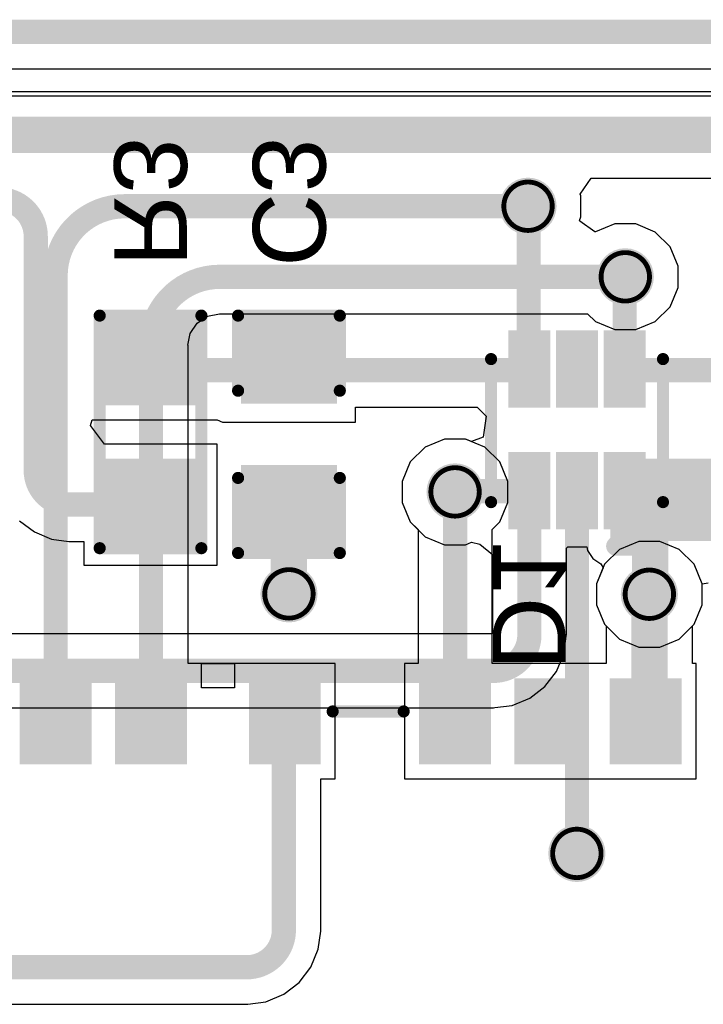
# Model space of a CAD drawing. Header units: inches. Extents: x -0.05 to 7.01, y -0.08 to 1.98.
# Tile 18 of 22: x 1.07 to 1.35, y 0.46 to 0.87. Entities that reach past the tile are written whole.
import ezdxf

# ---------------------------------------------------------------- set-up
doc = ezdxf.new("R2010")
doc.units = ezdxf.units.IN
doc.header["$MEASUREMENT"] = 0
for name, color, linetype in [('Board Outline', 216, 'Continuous'), ('Bottom Layer', 5, 'Continuous'), ('Bottom Overlay', 54, 'Continuous'), ('Bottom Paste', 16, 'Continuous'), ('Bottom Solder', 6, 'Continuous'), ('Drill Drawing', 1, 'Continuous'), ('Top Layer', 1, 'Continuous'), ('Top Overlay', 2, 'Continuous'), ('Top Paste', 8, 'Continuous'), ('Top Solder', 216, 'Continuous'), ('Via Holes', 16, 'Continuous')]:
    doc.layers.add(name, color=color, linetype=linetype)
doc.styles.add('Arial', font='txt', dxfattribs={"height": 0.2})

# ---------------------------------------------------------------- blocks, each defined once
blk = doc.blocks.new('5039600696_1')
at = {"layer": 'Top Layer'}
for points in [[(-0.10079, -0.27451), (-0.07913, -0.27451), (-0.07913, -0.30206), (-0.10079, -0.30206)], [(-0.06142, -0.27451), (-0.03976, -0.27451), (-0.03976, -0.30206), (-0.06142, -0.30206)], [(-0.02205, -0.27451), (-0.00039, -0.27451), (-0.00039, -0.30206), (-0.02205, -0.30206)], [(0.04823, -0.27451), (0.06989, -0.27451), (0.06989, -0.30206), (0.04823, -0.30206)], [(0.10354, -0.27451), (0.1252, -0.27451), (0.1252, -0.30206), (0.10354, -0.30206)], [(0.14291, -0.27451), (0.16457, -0.27451), (0.16457, -0.30206), (0.14291, -0.30206)]]:
    blk.add_hatch(color=1, dxfattribs=at).paths.add_polyline_path(points)
at = {"layer": 'Top Paste'}
for points in [[(-0.10079, -0.27451), (-0.07913, -0.27451), (-0.07913, -0.30206), (-0.10079, -0.30206)], [(-0.06142, -0.27451), (-0.03976, -0.27451), (-0.03976, -0.30206), (-0.06142, -0.30206)], [(-0.02205, -0.27451), (-0.00039, -0.27451), (-0.00039, -0.30206), (-0.02205, -0.30206)], [(0.04823, -0.27451), (0.06989, -0.27451), (0.06989, -0.30206), (0.04823, -0.30206)], [(0.10354, -0.27451), (0.1252, -0.27451), (0.1252, -0.30206), (0.10354, -0.30206)], [(0.14291, -0.27451), (0.16457, -0.27451), (0.16457, -0.30206), (0.14291, -0.30206)]]:
    blk.add_hatch(color=8, dxfattribs=at).paths.add_polyline_path(points)
at = {"layer": 'Top Solder'}
for points in [[(-0.10479, -0.27051), (-0.07513, -0.27051), (-0.07513, -0.30606), (-0.10479, -0.30606)], [(-0.06542, -0.27051), (-0.03576, -0.27051), (-0.03576, -0.30606), (-0.06542, -0.30606)], [(-0.02605, -0.27051), (0.00361, -0.27051), (0.00361, -0.30606), (-0.02605, -0.30606)], [(0.04423, -0.27051), (0.07389, -0.27051), (0.07389, -0.30606), (0.04423, -0.30606)], [(0.09954, -0.27051), (0.1292, -0.27051), (0.1292, -0.30606), (0.09954, -0.30606)], [(0.13891, -0.27051), (0.16857, -0.27051), (0.16857, -0.30606), (0.13891, -0.30606)]]:
    blk.add_hatch(color=216, dxfattribs=at).paths.add_polyline_path(points)
at = {"layer": 'Top Overlay', "const_width": 0.005}
blk.add_lwpolyline([(0.03933, -0.29233), (0.01, -0.29233)], dxfattribs=at)
at = {"layer": 'Top Overlay', "const_width": 0.0025}
for points in [[(0.00875, -0.29233, 1), (0.01125, -0.29233, 1)], [(0.03808, -0.29233, 1), (0.04058, -0.29233, 1)]]:
    blk.add_lwpolyline(points, format="xyb", close=True, dxfattribs=at)
blk = doc.blocks.new('R___0603_B_5')
at = {"layer": 'Bottom Layer'}
for points in [[(-0.045, -0.0175), (-0.045, 0.0175), (-0.015, 0.0175), (-0.015, -0.0175)], [(0.015, -0.0175), (0.015, 0.0175), (0.045, 0.0175), (0.045, -0.0175)]]:
    blk.add_hatch(color=5, dxfattribs=at).paths.add_polyline_path(points)
at = {"layer": 'Bottom Paste'}
for points in [[(-0.045, -0.0175), (-0.045, 0.0175), (-0.015, 0.0175), (-0.015, -0.0175)], [(0.015, -0.0175), (0.015, 0.0175), (0.045, 0.0175), (0.045, -0.0175)]]:
    blk.add_hatch(color=16, dxfattribs=at).paths.add_polyline_path(points)
at = {"layer": 'Bottom Solder'}
for points in [[(-0.049, -0.0215), (-0.049, 0.0215), (-0.011, 0.0215), (-0.011, -0.0215)], [(0.011, -0.0215), (0.011, 0.0215), (0.049, 0.0215), (0.049, -0.0215)]]:
    blk.add_hatch(color=6, dxfattribs=at).paths.add_polyline_path(points)
at = {"layer": 'Bottom Overlay', "const_width": 0.005}
for points in [[(-0.048, 0.021), (-0.048, -0.021)], [(-0.048, 0.021), (0.048, 0.021)], [(0.048, 0.021), (0.048, -0.021)], [(-0.048, -0.021), (0.048, -0.021)]]:
    blk.add_lwpolyline(points, dxfattribs=at)
at = {"layer": 'Bottom Overlay', "const_width": 0.0025}
for points in [[(-0.04925, 0.021, 1), (-0.04675, 0.021, 1)], [(-0.04925, 0.021, 1), (-0.04675, 0.021, 1)], [(0.04675, 0.021, 1), (0.04925, 0.021, 1)], [(0.04675, 0.021, 1), (0.04925, 0.021, 1)], [(-0.04925, -0.021, 1), (-0.04675, -0.021, 1)], [(-0.04925, -0.021, 1), (-0.04675, -0.021, 1)], [(0.04675, -0.021, 1), (0.04925, -0.021, 1)], [(0.04675, -0.021, 1), (0.04925, -0.021, 1)]]:
    blk.add_lwpolyline(points, format="xyb", close=True, dxfattribs=at)
blk = doc.blocks.new('SOT_563_B_14')
at = {"layer": 'Bottom Layer'}
for points in [[(-0.03831, 0.01378), (-0.03831, 0.02559), (-0.01193, 0.02559), (-0.01193, 0.01378)], [(0.01193, 0.01378), (0.01193, 0.02559), (0.03831, 0.02559), (0.03831, 0.01378)], [(-0.03831, -0.00591), (-0.03831, 0.00591), (-0.01193, 0.00591), (-0.01193, -0.00591)], [(0.01193, -0.00591), (0.01193, 0.00591), (0.03831, 0.00591), (0.03831, -0.00591)], [(-0.03831, -0.02559), (-0.03831, -0.01378), (-0.01193, -0.01378), (-0.01193, -0.02559)], [(0.01193, -0.02559), (0.01193, -0.01378), (0.03831, -0.01378), (0.03831, -0.02559)]]:
    blk.add_hatch(color=5, dxfattribs=at).paths.add_polyline_path(points)
at = {"layer": 'Bottom Paste'}
for points in [[(-0.03831, 0.01378), (-0.03831, 0.02559), (-0.01193, 0.02559), (-0.01193, 0.01378)], [(0.01193, 0.01378), (0.01193, 0.02559), (0.03831, 0.02559), (0.03831, 0.01378)], [(-0.03831, -0.00591), (-0.03831, 0.00591), (-0.01193, 0.00591), (-0.01193, -0.00591)], [(0.01193, -0.00591), (0.01193, 0.00591), (0.03831, 0.00591), (0.03831, -0.00591)], [(-0.03831, -0.02559), (-0.03831, -0.01378), (-0.01193, -0.01378), (-0.01193, -0.02559)], [(0.01193, -0.02559), (0.01193, -0.01378), (0.03831, -0.01378), (0.03831, -0.02559)]]:
    blk.add_hatch(color=16, dxfattribs=at).paths.add_polyline_path(points)
at = {"layer": 'Bottom Solder'}
for points in [[(-0.04106, 0.01102), (-0.04106, 0.02835), (-0.00917, 0.02835), (-0.00917, 0.01102)], [(0.00917, 0.01102), (0.00917, 0.02835), (0.04106, 0.02835), (0.04106, 0.01102)], [(-0.04106, -0.00866), (-0.04106, 0.00866), (-0.00917, 0.00866), (-0.00917, -0.00866)], [(0.00917, -0.00866), (0.00917, 0.00866), (0.04106, 0.00866), (0.04106, -0.00866)], [(-0.04106, -0.02835), (-0.04106, -0.01102), (-0.00917, -0.01102), (-0.00917, -0.02835)], [(0.00917, -0.02835), (0.00917, -0.01102), (0.04106, -0.01102), (0.04106, -0.02835)]]:
    blk.add_hatch(color=6, dxfattribs=at).paths.add_polyline_path(points)
at = {"layer": 'Bottom Overlay'}
for points, const_width in [([(-0.02987, 0.0355), (0.02918, 0.0355)], 0.005), ([(-0.04804, -0.01595), (-0.04304, -0.02095)], 0.00787), ([(-0.04804, -0.01595), (-0.04804, -0.02595)], 0.00787), ([(-0.04304, -0.02095), (-0.04804, -0.02595)], 0.00787), ([(-0.02987, -0.0355), (0.02918, -0.0355)], 0.005)]:
    blk.add_lwpolyline(points, dxfattribs=dict(at, const_width=const_width))
for points, const_width in [([(-0.03112, 0.0355, 1), (-0.02862, 0.0355, 1)], 0.0025), ([(0.02793, 0.0355, 1), (0.03043, 0.0355, 1)], 0.0025), ([(-0.05001, -0.01595, 1), (-0.04607, -0.01595, 1)], 0.00394), ([(-0.05001, -0.01595, 1), (-0.04607, -0.01595, 1)], 0.00394), ([(-0.04501, -0.02095, 1), (-0.04107, -0.02095, 1)], 0.00394), ([(-0.04501, -0.02095, 1), (-0.04107, -0.02095, 1)], 0.00394), ([(-0.05001, -0.02595, 1), (-0.04607, -0.02595, 1)], 0.00394), ([(-0.05001, -0.02595, 1), (-0.04607, -0.02595, 1)], 0.00394), ([(-0.03112, -0.0355, 1), (-0.02862, -0.0355, 1)], 0.0025), ([(0.02793, -0.0355, 1), (0.03043, -0.0355, 1)], 0.0025)]:
    blk.add_lwpolyline(points, format="xyb", close=True, dxfattribs=dict(at, const_width=const_width))
blk = doc.blocks.new('C___0603_B_16')
at = {"layer": 'Bottom Layer'}
for points in [[(-0.045, -0.0175), (-0.045, 0.0175), (-0.015, 0.0175), (-0.015, -0.0175)], [(0.015, -0.0175), (0.015, 0.0175), (0.045, 0.0175), (0.045, -0.0175)]]:
    blk.add_hatch(color=5, dxfattribs=at).paths.add_polyline_path(points)
at = {"layer": 'Bottom Paste'}
for points in [[(-0.045, -0.0175), (-0.045, 0.0175), (-0.015, 0.0175), (-0.015, -0.0175)], [(0.015, -0.0175), (0.015, 0.0175), (0.045, 0.0175), (0.045, -0.0175)]]:
    blk.add_hatch(color=16, dxfattribs=at).paths.add_polyline_path(points)
at = {"layer": 'Bottom Solder'}
for points in [[(-0.04736, -0.01986), (-0.04736, 0.01986), (-0.01264, 0.01986), (-0.01264, -0.01986)], [(0.01264, -0.01986), (0.01264, 0.01986), (0.04736, 0.01986), (0.04736, -0.01986)]]:
    blk.add_hatch(color=6, dxfattribs=at).paths.add_polyline_path(points)
at = {"layer": 'Bottom Overlay', "const_width": 0.005}
for points in [[(-0.049, 0.021), (-0.018, 0.021)], [(-0.049, 0.021), (-0.049, -0.021)], [(0.018, 0.021), (0.049, 0.021)], [(0.049, 0.021), (0.049, -0.021)], [(-0.049, -0.021), (-0.018, -0.021)], [(0.018, -0.021), (0.049, -0.021)]]:
    blk.add_lwpolyline(points, dxfattribs=at)
at = {"layer": 'Bottom Overlay', "const_width": 0.0025}
for points in [[(-0.05025, 0.021, 1), (-0.04775, 0.021, 1)], [(-0.05025, 0.021, 1), (-0.04775, 0.021, 1)], [(-0.01925, 0.021, 1), (-0.01675, 0.021, 1)], [(0.01675, 0.021, 1), (0.01925, 0.021, 1)], [(0.04775, 0.021, 1), (0.05025, 0.021, 1)], [(0.04775, 0.021, 1), (0.05025, 0.021, 1)], [(-0.05025, -0.021, 1), (-0.04775, -0.021, 1)], [(-0.05025, -0.021, 1), (-0.04775, -0.021, 1)], [(-0.01925, -0.021, 1), (-0.01675, -0.021, 1)], [(0.01675, -0.021, 1), (0.01925, -0.021, 1)], [(0.04775, -0.021, 1), (0.05025, -0.021, 1)], [(0.04775, -0.021, 1), (0.05025, -0.021, 1)]]:
    blk.add_lwpolyline(points, format="xyb", close=True, dxfattribs=at)

msp = doc.modelspace()

# ---------------------------------------------------------------- hatches: boundary and pattern name
at = {"layer": 'Bottom Layer'}
h = msp.add_hatch(color=5, dxfattribs=at)
edge = h.paths.add_edge_path()
edge.add_arc((1.28083, 0.79414), 0.01181, 0, 360)
h = msp.add_hatch(color=5, dxfattribs=at)
edge = h.paths.add_edge_path()
edge.add_arc((1.321, 0.765), 0.01181, 0, 360)
h = msp.add_hatch(color=5, dxfattribs=at)
edge = h.paths.add_edge_path()
edge.add_arc((1.2507, 0.67622), 0.01181, 0, 360)
for points in [[(1.31485, 0.65599), (1.354, 0.65599), (1.354, 0.68994), (1.31485, 0.68994)], [(1.32976, 0.65599), (1.4565, 0.65599), (1.4565, 0.68994), (1.32976, 0.68994)]]:
    msp.add_hatch(color=5, dxfattribs=at).paths.add_polyline_path(points)
h = msp.add_hatch(color=5, dxfattribs=at)
edge = h.paths.add_edge_path()
edge.add_arc((1.1821, 0.63413), 0.01181, 0, 360)
h = msp.add_hatch(color=5, dxfattribs=at)
edge = h.paths.add_edge_path()
edge.add_arc((1.33094, 0.63397), 0.01181, 0, 360)
h = msp.add_hatch(color=5, dxfattribs=at)
edge = h.paths.add_edge_path()
edge.add_arc((1.301, 0.527), 0.01181, 0, 360)
at = {"layer": 'Top Layer'}
h = msp.add_hatch(color=1, dxfattribs=at)
edge = h.paths.add_edge_path()
edge.add_arc((1.28083, 0.79414), 0.01181, 0, 360)
h = msp.add_hatch(color=1, dxfattribs=at)
edge = h.paths.add_edge_path()
edge.add_arc((1.321, 0.765), 0.01181, 0, 360)
h = msp.add_hatch(color=1, dxfattribs=at)
edge = h.paths.add_edge_path()
edge.add_arc((1.2507, 0.67622), 0.01181, 0, 360)
h = msp.add_hatch(color=1, dxfattribs=at)
edge = h.paths.add_edge_path()
edge.add_arc((1.1821, 0.63413), 0.01181, 0, 360)
h = msp.add_hatch(color=1, dxfattribs=at)
edge = h.paths.add_edge_path()
edge.add_arc((1.33094, 0.63397), 0.01181, 0, 360)
h = msp.add_hatch(color=1, dxfattribs=at)
edge = h.paths.add_edge_path()
edge.add_arc((1.301, 0.527), 0.01181, 0, 360)
at = {"layer": 'Via Holes'}
h = msp.add_hatch(color=7, dxfattribs=at)
edge = h.paths.add_edge_path()
edge.add_arc((1.28083, 0.79414), 0.00591, 0, 360)
h = msp.add_hatch(color=7, dxfattribs=at)
edge = h.paths.add_edge_path()
edge.add_arc((1.321, 0.765), 0.00591, 0, 360)
h = msp.add_hatch(color=7, dxfattribs=at)
edge = h.paths.add_edge_path()
edge.add_arc((1.2507, 0.67622), 0.00591, 0, 360)
h = msp.add_hatch(color=7, dxfattribs=at)
edge = h.paths.add_edge_path()
edge.add_arc((1.1821, 0.63413), 0.00591, 0, 360)
h = msp.add_hatch(color=7, dxfattribs=at)
edge = h.paths.add_edge_path()
edge.add_arc((1.33094, 0.63397), 0.00591, 0, 360)
h = msp.add_hatch(color=7, dxfattribs=at)
edge = h.paths.add_edge_path()
edge.add_arc((1.301, 0.527), 0.00591, 0, 360)

# ---------------------------------------------------------------- linework, layer by layer
at = {"layer": 'Board Outline', "const_width": 0.01}
msp.add_lwpolyline([(0, 0.86614), (1.77165, 0.86614)], dxfattribs=at)
at = {"layer": 'Bottom Layer'}
for p, q in [((0.5799, 0.85085), (1.75636, 0.85085)), ((1.5902, 0.83955), (0.57913, 0.83955)), ((1.2096, 0.70499), (1.2096, 0.71114)), ((1.2096, 0.71114), (1.25983, 0.71114)), ((1.25983, 0.71114), (1.26354, 0.70742)), ((1.26354, 0.70742), (1.26233, 0.69879)), ((1.10012, 0.70369), (1.10089, 0.70599)), ((1.10596, 0.69599), (1.10012, 0.70369)), ((1.10089, 0.70599), (1.15244, 0.70599)), ((1.15244, 0.70599), (1.1546, 0.70499)), ((1.1546, 0.70499), (1.1546, 0.70499)), ((1.1546, 0.70499), (1.2096, 0.70499)), ((1.15244, 0.69599), (1.10596, 0.69599)), ((1.15244, 0.64599), (1.15244, 0.69599)), ((1.24637, 0.69803), (1.23835, 0.69471)), ((1.25504, 0.69803), (1.24637, 0.69803)), ((1.25748, 0.69702), (1.25504, 0.69803)), ((1.26233, 0.69879), (1.25748, 0.69702)), ((1.23835, 0.69471), (1.23221, 0.68858)), ((1.23221, 0.68858), (1.22889, 0.68056)), ((1.22889, 0.68056), (1.22889, 0.67188)), ((1.22889, 0.67188), (1.23221, 0.66387)), ((1.07088, 0.66434), (1.07697, 0.65967)), ((1.23221, 0.66387), (1.23835, 0.65773)), ((1.07697, 0.65967), (1.08406, 0.65674)), ((1.08406, 0.65674), (1.09124, 0.65579)), ((1.09124, 0.65579), (1.09173, 0.65569)), ((1.09173, 0.65569), (1.09744, 0.65569)), ((1.09744, 0.65569), (1.09744, 0.64599)), ((1.23835, 0.65773), (1.24637, 0.65441)), ((1.24637, 0.65441), (1.25504, 0.65441)), ((1.25504, 0.65441), (1.25748, 0.65542)), ((1.25748, 0.65542), (1.26095, 0.65462)), ((1.26095, 0.65462), (1.2661, 0.65033)), ((1.2661, 0.65033), (1.2661, 0.61772)), ((1.29668, 0.65295), (1.2973, 0.65356)), ((1.29668, 0.6172), (1.29668, 0.65295)), ((1.2973, 0.65356), (1.30485, 0.65356)), ((1.30485, 0.65356), (1.30514, 0.65356)), ((1.30514, 0.65356), (1.30543, 0.65208)), ((1.30543, 0.65208), (1.30764, 0.64878)), ((1.30764, 0.64878), (1.31095, 0.64657)), ((1.31095, 0.64657), (1.31185, 0.64488)), ((1.09744, 0.64599), (1.15244, 0.64599)), ((1.31185, 0.64488), (1.30913, 0.63831)), ((1.30913, 0.63831), (1.30913, 0.62963)), ((1.35276, 0.63831), (1.35523, 0.63868)), ((1.35276, 0.62963), (1.35276, 0.63831)), ((1.30913, 0.62963), (1.31245, 0.62162)), ((1.34944, 0.62162), (1.35276, 0.62963)), ((1.31245, 0.62162), (1.31859, 0.61548)), ((1.3433, 0.61548), (1.34944, 0.62162)), ((1.26602, 0.61764), (1.028, 0.61764)), ((1.26604, 0.61769), (1.26602, 0.61764)), ((1.2661, 0.61772), (1.26604, 0.61769)), ((1.29562, 0.6094), (1.29658, 0.61666)), ((1.29658, 0.61666), (1.29668, 0.6172)), ((1.31859, 0.61548), (1.32661, 0.61216)), ((1.33528, 0.61216), (1.3433, 0.61548)), ((1.32661, 0.61216), (1.33528, 0.61216)), ((1.29261, 0.60214), (1.29562, 0.6094)), ((1.28783, 0.59591), (1.29261, 0.60214)), ((1.28159, 0.59112), (1.28783, 0.59591)), ((1.27433, 0.58811), (1.28159, 0.59112)), ((1.028, 0.58705), (1.26654, 0.58705)), ((1.26654, 0.58705), (1.26708, 0.58716)), ((1.26708, 0.58716), (1.27433, 0.58811))]:
    msp.add_line(p, q, dxfattribs=at)
for points, const_width in [([(0.56035, 0.82425), (1.5902, 0.82425)], 0.01), ([(1.28083, 0.79414), (1.28111, 0.79386)], 0.01), ([(1.28111, 0.72726), (1.28111, 0.79386)], 0.01), ([(1.07753, 0.68508), (1.07753, 0.78174)], 0.01), ([(1.32076, 0.72699), (1.32076, 0.765)], 0.01), ([(1.28083, 0.72643), (1.28139, 0.72699)], 0.01), ([(1.28111, 0.72726), (1.28139, 0.72699)], 0.01), ([(1.32076, 0.72643), (1.32076, 0.72699)], 0.01), ([(1.12494, 0.72643), (1.28083, 0.72643)], 0.01), ([(1.28083, 0.72643), (1.28139, 0.72643)], 0.01), ([(1.32076, 0.72643), (1.3806, 0.72643)], 0.01), ([(1.33126, 0.63397), (1.33126, 0.67675)], 0.015), ([(1.33508, 0.67675), (1.43024, 0.67675)], 0.02), ([(1.25097, 0.67649), (1.27925, 0.67649)], 0.01), ([(1.28139, 0.6172), (1.28139, 0.67675)], 0.01), ([(1.30107, 0.527), (1.30107, 0.67675)], 0.01), ([(1.09173, 0.67099), (1.12494, 0.67099)], 0.01), ([(1.1821, 0.63413), (1.1821, 0.66999)], 0.015), ([(1.32944, 0.63397), (1.3296, 0.63413)], 0.01), ([(1.32944, 0.63397), (1.32976, 0.63397)], 0.01), ([(1.028, 0.60234), (1.26654, 0.60234)], 0.01), ([(1.301, 0.527), (1.30107, 0.527)], 0.01)]:
    msp.add_lwpolyline(points, dxfattribs=dict(at, const_width=const_width))
at = {"layer": 'Bottom Layer', "const_width": 0.01}
for points in [[(1.06227, 0.797, -0.414214), (1.07753, 0.78174)], [(1.09173, 0.67099, -0.414806), (1.07753, 0.68508)], [(1.28139, 0.6172, -0.414214), (1.26654, 0.60234)]]:
    msp.add_lwpolyline(points, format="xyb", dxfattribs=at)
at = {"layer": 'Bottom Layer'}
for points, const_width in [([(1.27833, 0.79414, 1), (1.28333, 0.79414, 1)], 0.005), ([(1.27861, 0.79386, 1), (1.28361, 0.79386, 1)], 0.005), ([(1.27861, 0.79386, 1), (1.28361, 0.79386, 1)], 0.005), ([(1.07503, 0.78174, 1), (1.08003, 0.78174, 1)], 0.005), ([(1.07503, 0.78174, 1), (1.08003, 0.78174, 1)], 0.005), ([(1.31826, 0.765, 1), (1.32326, 0.765, 1)], 0.005), ([(1.27861, 0.72726, 1), (1.28361, 0.72726, 1)], 0.005), ([(1.27861, 0.72726, 1), (1.28361, 0.72726, 1)], 0.005), ([(1.27889, 0.72699, 1), (1.28389, 0.72699, 1)], 0.005), ([(1.27889, 0.72699, 1), (1.28389, 0.72699, 1)], 0.005), ([(1.31826, 0.72699, 1), (1.32326, 0.72699, 1)], 0.005), ([(1.31826, 0.72699, 1), (1.32326, 0.72699, 1)], 0.005), ([(1.12244, 0.72643, 1), (1.12744, 0.72643, 1)], 0.005), ([(1.27833, 0.72643, 1), (1.28333, 0.72643, 1)], 0.005), ([(1.27833, 0.72643, 1), (1.28333, 0.72643, 1)], 0.005), ([(1.27833, 0.72643, 1), (1.28333, 0.72643, 1)], 0.005), ([(1.27889, 0.72643, 1), (1.28389, 0.72643, 1)], 0.005), ([(1.31826, 0.72643, 1), (1.32326, 0.72643, 1)], 0.005), ([(1.31826, 0.72643, 1), (1.32326, 0.72643, 1)], 0.005), ([(1.07503, 0.68508, 1), (1.08003, 0.68508, 1)], 0.005), ([(1.07503, 0.68508, 1), (1.08003, 0.68508, 1)], 0.005), ([(1.32751, 0.67675, 1), (1.33501, 0.67675, 1)], 0.0075), ([(1.33008, 0.67675, 1), (1.34008, 0.67675, 1)], 0.01), ([(1.24847, 0.67649, 1), (1.25347, 0.67649, 1)], 0.005), ([(1.27675, 0.67649, 1), (1.28175, 0.67649, 1)], 0.005), ([(1.27889, 0.67675, 1), (1.28389, 0.67675, 1)], 0.005), ([(1.29857, 0.67675, 1), (1.30357, 0.67675, 1)], 0.005), ([(1.08923, 0.67099, 1), (1.09423, 0.67099, 1)], 0.005), ([(1.08923, 0.67099, 1), (1.09423, 0.67099, 1)], 0.005), ([(1.12244, 0.67099, 1), (1.12744, 0.67099, 1)], 0.005), ([(1.17835, 0.66999, 1), (1.18585, 0.66999, 1)], 0.0075), ([(1.17835, 0.63413, 1), (1.18585, 0.63413, 1)], 0.0075), ([(1.32751, 0.63397, 1), (1.33501, 0.63397, 1)], 0.0075), ([(1.32694, 0.63397, 1), (1.33194, 0.63397, 1)], 0.005), ([(1.32694, 0.63397, 1), (1.33194, 0.63397, 1)], 0.005), ([(1.3271, 0.63413, 1), (1.3321, 0.63413, 1)], 0.005), ([(1.32726, 0.63397, 1), (1.33226, 0.63397, 1)], 0.005), ([(1.27889, 0.6172, 1), (1.28389, 0.6172, 1)], 0.005), ([(1.27889, 0.6172, 1), (1.28389, 0.6172, 1)], 0.005), ([(1.26404, 0.60234, 1), (1.26904, 0.60234, 1)], 0.005), ([(1.26404, 0.60234, 1), (1.26904, 0.60234, 1)], 0.005), ([(1.2985, 0.527, 1), (1.3035, 0.527, 1)], 0.005), ([(1.29857, 0.527, 1), (1.30357, 0.527, 1)], 0.005), ([(1.29857, 0.527, 1), (1.30357, 0.527, 1)], 0.005)]:
    msp.add_lwpolyline(points, format="xyb", close=True, dxfattribs=dict(at, const_width=const_width))
at = {"layer": 'Drill Drawing'}
for points, const_width in [([(1.29083, 0.79414, 1), (1.27083, 0.79414, 1)], 0.002), ([(1.27033, 0.79414, 1), (1.27133, 0.79414, 1)], 0.001), ([(1.29033, 0.79414, 1), (1.29133, 0.79414, 1)], 0.001), ([(1.331, 0.765, 1), (1.311, 0.765, 1)], 0.002), ([(1.3105, 0.765, 1), (1.3115, 0.765, 1)], 0.001), ([(1.3305, 0.765, 1), (1.3315, 0.765, 1)], 0.001), ([(1.2607, 0.67622, 1), (1.2407, 0.67622, 1)], 0.002), ([(1.2402, 0.67622, 1), (1.2412, 0.67622, 1)], 0.001), ([(1.2602, 0.67622, 1), (1.2612, 0.67622, 1)], 0.001), ([(1.1921, 0.63413, 1), (1.1721, 0.63413, 1)], 0.002), ([(1.34094, 0.63397, 1), (1.32094, 0.63397, 1)], 0.002), ([(1.1716, 0.63413, 1), (1.1726, 0.63413, 1)], 0.001), ([(1.1916, 0.63413, 1), (1.1926, 0.63413, 1)], 0.001), ([(1.32044, 0.63397, 1), (1.32144, 0.63397, 1)], 0.001), ([(1.34044, 0.63397, 1), (1.34144, 0.63397, 1)], 0.001), ([(1.311, 0.527, 1), (1.291, 0.527, 1)], 0.002), ([(1.2905, 0.527, 1), (1.2915, 0.527, 1)], 0.001), ([(1.3105, 0.527, 1), (1.3115, 0.527, 1)], 0.001)]:
    msp.add_lwpolyline(points, format="xyb", close=True, dxfattribs=dict(at, const_width=const_width))
at = {"layer": 'Top Layer'}
for p, q in [((0.57404, 0.85085), (1.75636, 0.85085)), ((1.36118, 0.84141), (0.92944, 0.84141)), ((1.3024, 0.79907), (1.30685, 0.80572)), ((1.30685, 0.80572), (1.36041, 0.80572)), ((1.30265, 0.79848), (1.3024, 0.79907)), ((1.30265, 0.7898), (1.30265, 0.79848)), ((1.30202, 0.78829), (1.30265, 0.7898)), ((1.30217, 0.78794), (1.30202, 0.78829)), ((1.30847, 0.78361), (1.30217, 0.78794)), ((1.31666, 0.78681), (1.3087, 0.78351)), ((1.32534, 0.78681), (1.31666, 0.78681)), ((1.33335, 0.78349), (1.32534, 0.78681)), ((1.3087, 0.78351), (1.30847, 0.78361)), ((1.33949, 0.77735), (1.33335, 0.78349)), ((1.34281, 0.76934), (1.33949, 0.77735)), ((1.34281, 0.76066), (1.34281, 0.76934)), ((1.33949, 0.75265), (1.34281, 0.76066)), ((1.33335, 0.74651), (1.33949, 0.75265)), ((1.14421, 0.7459), (1.14847, 0.74875)), ((1.14847, 0.74875), (1.15339, 0.74973)), ((1.15339, 0.74973), (1.1535, 0.74971)), ((1.1535, 0.74971), (1.30545, 0.74971)), ((1.30545, 0.74971), (1.30865, 0.74651)), ((1.14136, 0.74164), (1.14421, 0.7459)), ((1.30865, 0.74651), (1.31666, 0.74319)), ((1.32534, 0.74319), (1.33335, 0.74651)), ((1.14039, 0.73673), (1.14136, 0.74164)), ((1.31666, 0.74319), (1.32534, 0.74319)), ((1.14041, 0.73661), (1.14039, 0.73673)), ((1.14041, 0.60532), (1.14041, 0.73661)), ((1.24637, 0.69803), (1.23835, 0.69471)), ((1.25504, 0.69803), (1.24637, 0.69803)), ((1.26306, 0.69471), (1.25504, 0.69803)), ((1.23835, 0.69471), (1.23221, 0.68858)), ((1.2692, 0.68858), (1.26306, 0.69471)), ((1.23221, 0.68858), (1.22889, 0.68056)), ((1.27252, 0.68056), (1.2692, 0.68858)), ((1.22889, 0.68056), (1.22889, 0.67188)), ((1.27252, 0.67188), (1.27252, 0.68056)), ((1.22889, 0.67188), (1.23221, 0.66387)), ((1.2692, 0.66387), (1.27252, 0.67188)), ((1.23221, 0.66387), (1.23541, 0.66067)), ((1.266, 0.66067), (1.2692, 0.66387)), ((1.23541, 0.66067), (1.23541, 0.60532)), ((1.266, 0.60532), (1.266, 0.66067)), ((1.32661, 0.65578), (1.31859, 0.65246)), ((1.33528, 0.65578), (1.32661, 0.65578)), ((1.3433, 0.65246), (1.33528, 0.65578)), ((1.31859, 0.65246), (1.31245, 0.64633)), ((1.34944, 0.64633), (1.3433, 0.65246)), ((1.31245, 0.64633), (1.30913, 0.63831)), ((1.35276, 0.63831), (1.34944, 0.64633)), ((1.30913, 0.63831), (1.30913, 0.62963)), ((1.35276, 0.62963), (1.35276, 0.63831)), ((1.30913, 0.62963), (1.31245, 0.62162)), ((1.34944, 0.62162), (1.35276, 0.62963)), ((1.31245, 0.62162), (1.3131, 0.62097)), ((1.3131, 0.62097), (1.3131, 0.60532)), ((1.34879, 0.62097), (1.34944, 0.62162)), ((1.34879, 0.60532), (1.34879, 0.62097)), ((1.20125, 0.60532), (1.14041, 0.60532)), ((1.14594, 0.59532), (1.14594, 0.60532)), ((1.14594, 0.60532), (1.1596, 0.60532)), ((1.1596, 0.60532), (1.1596, 0.59532)), ((1.20125, 0.55777), (1.20125, 0.60532)), ((1.23541, 0.60532), (1.22988, 0.60532)), ((1.22988, 0.60532), (1.22988, 0.55777)), ((1.3131, 0.60532), (1.266, 0.60532)), ((1.35027, 0.60532), (1.34879, 0.60532)), ((1.35027, 0.55777), (1.35027, 0.60532)), ((1.1596, 0.59532), (1.14594, 0.59532)), ((1.19529, 0.49532), (1.19529, 0.55777)), ((1.19529, 0.55777), (1.20125, 0.55777)), ((1.22988, 0.55777), (1.35027, 0.55777)), ((1.19422, 0.48741), (1.1952, 0.49484)), ((1.1952, 0.49484), (1.19529, 0.49532)), ((1.19116, 0.48003), (1.19422, 0.48741)), ((1.1863, 0.4737), (1.19116, 0.48003)), ((1.17997, 0.46884), (1.1863, 0.4737)), ((1.17259, 0.46578), (1.17997, 0.46884)), ((1.04748, 0.46471), (1.16468, 0.46471)), ((1.16468, 0.46471), (1.16516, 0.4648)), ((1.16516, 0.4648), (1.17259, 0.46578))]:
    msp.add_line(p, q, dxfattribs=at)
for points, const_width in [([(0.92944, 0.82356), (1.36118, 0.82356)], 0.015), ([(1.11429, 0.79414), (1.28083, 0.79414)], 0.01), ([(1.08574, 0.58155), (1.08574, 0.7656)], 0.01), ([(1.1535, 0.765), (1.321, 0.765)], 0.01), ([(1.12511, 0.58155), (1.12511, 0.73661)], 0.01), ([(1.2507, 0.58155), (1.2507, 0.67622)], 0.01), ([(1.32944, 0.63397), (1.32944, 0.63405)], 0.015), ([(1.33094, 0.58155), (1.33094, 0.63397)], 0.015), ([(1.18, 0.49532), (1.18, 0.58155)], 0.01), ([(1.04748, 0.48), (1.16468, 0.48)], 0.01)]:
    msp.add_lwpolyline(points, dxfattribs=dict(at, const_width=const_width))
at = {"layer": 'Top Layer', "const_width": 0.01}
for points in [[(1.09695, 0.78827, -0.164662), (1.11429, 0.79414)], [(1.09161, 0.78293, -0.066402), (1.09695, 0.78827)], [(1.08574, 0.7656, -0.164662), (1.09161, 0.78293)], [(1.12511, 0.73661, -0.414214), (1.1535, 0.765)], [(1.18, 0.49532, -0.414214), (1.16468, 0.48)]]:
    msp.add_lwpolyline(points, format="xyb", dxfattribs=at)
at = {"layer": 'Top Layer'}
for points, const_width in [([(1.11179, 0.79414, 1), (1.11679, 0.79414, 1)], 0.005), ([(1.11179, 0.79414, 1), (1.11679, 0.79414, 1)], 0.005), ([(1.27833, 0.79414, 1), (1.28333, 0.79414, 1)], 0.005), ([(1.09445, 0.78827, 1), (1.09945, 0.78827, 1)], 0.005), ([(1.09445, 0.78827, 1), (1.09945, 0.78827, 1)], 0.005), ([(1.08911, 0.78293, 1), (1.09411, 0.78293, 1)], 0.005), ([(1.08911, 0.78293, 1), (1.09411, 0.78293, 1)], 0.005), ([(1.08324, 0.7656, 1), (1.08824, 0.7656, 1)], 0.005), ([(1.08324, 0.7656, 1), (1.08824, 0.7656, 1)], 0.005), ([(1.151, 0.765, 1), (1.156, 0.765, 1)], 0.005), ([(1.151, 0.765, 1), (1.156, 0.765, 1)], 0.005), ([(1.3185, 0.765, 1), (1.3235, 0.765, 1)], 0.005), ([(1.12261, 0.73661, 1), (1.12761, 0.73661, 1)], 0.005), ([(1.12261, 0.73661, 1), (1.12761, 0.73661, 1)], 0.005), ([(1.2482, 0.67622, 1), (1.2532, 0.67622, 1)], 0.005), ([(1.32569, 0.63405, 1), (1.33319, 0.63405, 1)], 0.0075), ([(1.32569, 0.63397, 1), (1.33319, 0.63397, 1)], 0.0075), ([(1.32719, 0.63397, 1), (1.33469, 0.63397, 1)], 0.0075), ([(1.08324, 0.58155, 1), (1.08824, 0.58155, 1)], 0.005), ([(1.12261, 0.58155, 1), (1.12761, 0.58155, 1)], 0.005), ([(1.1775, 0.58155, 1), (1.1825, 0.58155, 1)], 0.005), ([(1.2482, 0.58155, 1), (1.2532, 0.58155, 1)], 0.005), ([(1.32719, 0.58155, 1), (1.33469, 0.58155, 1)], 0.0075), ([(1.1775, 0.49532, 1), (1.1825, 0.49532, 1)], 0.005), ([(1.1775, 0.49532, 1), (1.1825, 0.49532, 1)], 0.005), ([(1.16218, 0.48, 1), (1.16718, 0.48, 1)], 0.005), ([(1.16218, 0.48, 1), (1.16718, 0.48, 1)], 0.005)]:
    msp.add_lwpolyline(points, format="xyb", close=True, dxfattribs=dict(at, const_width=const_width))

# ---------------------------------------------------------------- block references
for name, p, rotation in [('R___0603_B_5', (1.12494, 0.70099), 90), ('C___0603_B_16', (1.1821, 0.69999), 90), ('SOT_563_B_14', (1.30107, 0.70187), 90), ('5039600696_1', (1.23948, 0.29326), 180)]:
    msp.add_blockref(name, p, dxfattribs=dict(rotation=rotation))

# ---------------------------------------------------------------- texts
at = {"layer": 'Bottom Overlay', "style": 'Arial', "text_generation_flag": 2}
for s, p in [('R3', (1.10993, 0.76915)), ('C3', (1.16721, 0.76915)), ('D1', (1.26639, 0.6026))]:
    msp.add_text(s, height=0.03, rotation=270, dxfattribs=at).set_placement(p)

doc.saveas('drawing.dxf')
